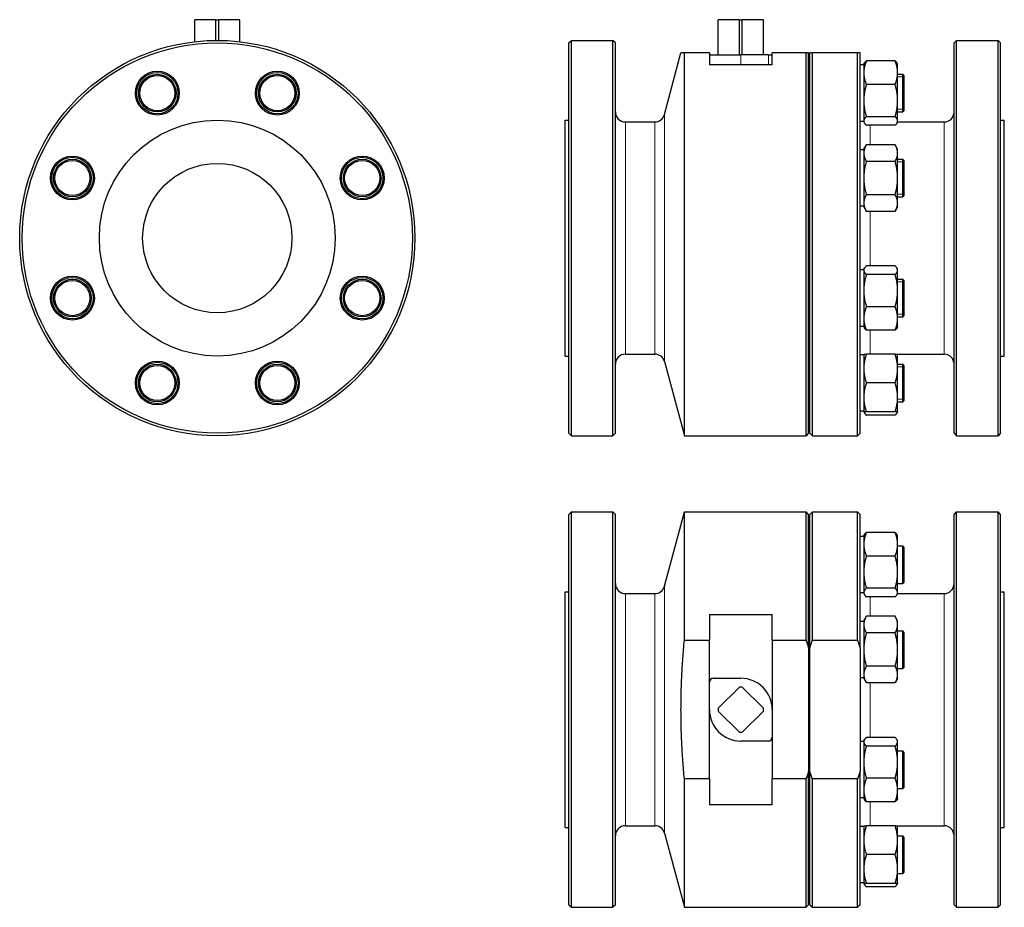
# Model space of a CAD drawing. Header units: millimetres. Extents: x 235 to 1020, y 68 to 775.
import ezdxf

# ---------------------------------------------------------------- set-up
doc = ezdxf.new("R2010")
doc.units = ezdxf.units.MM
doc.layers.add('Widoczne (ISO)', color=7, linetype='Continuous', lineweight=25)
doc.layers.add('Widoczne wąskie (ISO)', color=7, linetype='Continuous', lineweight=20)

msp = doc.modelspace()

# ---------------------------------------------------------------- linework, layer by layer
at = {"layer": 'Widoczne (ISO)'}
for p, q in [((374.52, 775.13), (374.56, 775.13)), ((374.52, 757.6), (374.52, 775.13)), ((374.56, 757.6), (374.56, 775.13)), ((391.39, 775.13), (374.56, 775.13)), ((391.39, 775.13), (393.65, 775.13)), ((391.39, 758.62), (391.39, 775.13)), ((410.49, 775.13), (393.65, 775.13)), ((393.65, 758.62), (393.65, 775.13)), ((410.49, 775.13), (410.52, 775.13)), ((410.49, 757.6), (410.49, 775.13)), ((410.52, 757.6), (410.52, 775.13)), ((791.77, 775.13), (791.81, 775.13)), ((791.77, 747.13), (791.77, 775.13)), ((791.81, 747.13), (791.81, 775.13)), ((808.64, 775.13), (791.81, 775.13)), ((808.64, 747.13), (808.64, 775.13)), ((808.64, 775.13), (810.9, 775.13)), ((810.9, 747.13), (810.9, 775.13)), ((827.73, 775.13), (810.9, 775.13)), ((827.73, 775.13), (827.77, 775.13)), ((827.73, 747.13), (827.73, 775.13)), ((827.77, 747.13), (827.77, 775.13)), ((672.77, 756.63), (674.77, 758.63)), ((672.77, 445.63), (672.77, 756.63)), ((674.77, 443.63), (674.77, 758.63)), ((674.77, 758.63), (707.77, 758.63)), ((707.77, 443.63), (707.77, 758.63)), ((709.77, 756.63), (707.77, 758.63)), ((709.77, 445.63), (709.77, 756.63)), ((979.77, 756.63), (981.77, 758.63)), ((979.77, 445.63), (979.77, 756.63)), ((981.77, 443.63), (981.77, 758.63)), ((981.77, 758.63), (1014.77, 758.63)), ((1014.77, 443.63), (1014.77, 758.63)), ((1016.77, 756.63), (1014.77, 758.63)), ((1016.77, 445.63), (1016.77, 756.63)), ((748.94, 699.56), (762.09, 748.63)), ((784.77, 748.63), (764.77, 748.63)), ((764.77, 443.63), (764.77, 748.63)), ((784.77, 748.63), (784.77, 739.13)), ((784.77, 747.13), (809.77, 747.13)), ((831.77, 747.13), (809.77, 747.13)), ((831.77, 747.13), (834.77, 747.13)), ((834.77, 739.13), (834.77, 748.63)), ((861.77, 748.63), (834.77, 748.63)), ((861.77, 443.63), (861.77, 748.63)), ((863.77, 445.63), (863.77, 748.63)), ((864.77, 445.63), (864.77, 748.63)), ((902.77, 748.63), (866.77, 748.63)), ((866.77, 443.63), (866.77, 748.63)), ((902.77, 443.63), (902.77, 748.63)), ((904.77, 445.63), (904.77, 748.63)), ((834.77, 739.13), (784.77, 739.13)), ((907.77, 739.11), (904.77, 739.11)), ((907.77, 739.61), (908.24, 740.42)), ((907.77, 739.61), (907.77, 732.88)), ((932.72, 742.27), (909.82, 742.27)), ((934.77, 739.61), (934.3, 740.42)), ((934.77, 732.88), (934.77, 739.61)), ((907.77, 732.88), (907.77, 710.66)), ((934.77, 710.66), (934.77, 732.88)), ((934.77, 731.61), (938.77, 731.61)), ((938.77, 701.61), (938.77, 731.61)), ((939.77, 730.61), (938.77, 731.61)), ((939.77, 730.61), (939.77, 702.61)), ((932.72, 723.49), (909.82, 723.49)), ((907.77, 710.66), (907.77, 694.4)), ((934.77, 694.4), (934.77, 710.66)), ((863.77, 706.13), (864.77, 706.13)), ((934.77, 701.61), (938.77, 701.61)), ((939.77, 702.61), (938.77, 701.61)), ((669.77, 507.13), (669.77, 695.13)), ((669.77, 695.13), (672.77, 695.13)), ((717.77, 693.63), (741.21, 693.63)), ((907.77, 694.11), (904.77, 694.11)), ((907.77, 694.4), (907.77, 693.61)), ((907.77, 693.61), (908.24, 692.8)), ((932.72, 697.83), (909.82, 697.83)), ((932.72, 690.96), (909.82, 690.96)), ((934.77, 693.61), (934.3, 692.8)), ((934.77, 693.61), (934.77, 694.4)), ((934.77, 693.63), (971.77, 693.63)), ((1016.77, 695.13), (1019.77, 695.13)), ((1019.77, 507.13), (1019.77, 695.13)), ((907.77, 671.96), (909.82, 675.52)), ((932.72, 675.52), (909.82, 675.52)), ((934.77, 671.96), (932.72, 675.52)), ((907.77, 671.46), (904.77, 671.46)), ((907.77, 671.96), (907.77, 668.88)), ((907.77, 668.88), (907.77, 648.96)), ((934.77, 668.88), (934.77, 671.96)), ((934.77, 648.96), (934.77, 668.88)), ((932.72, 662.24), (909.82, 662.24)), ((934.77, 663.96), (938.77, 663.96)), ((938.77, 633.96), (938.77, 663.96)), ((939.77, 662.96), (938.77, 663.96)), ((939.77, 662.96), (939.77, 634.96)), ((907.77, 648.96), (907.77, 629.04)), ((934.77, 629.04), (934.77, 648.96)), ((932.72, 635.68), (909.82, 635.68)), ((907.77, 629.04), (907.77, 625.96)), ((934.77, 633.96), (938.77, 633.96)), ((934.77, 625.96), (934.77, 629.04)), ((939.77, 634.96), (938.77, 633.96)), ((907.77, 626.46), (904.77, 626.46)), ((907.77, 625.96), (909.82, 622.4)), ((932.72, 622.4), (909.82, 622.4)), ((934.77, 625.96), (932.72, 622.4)), ((907.77, 575.79), (904.77, 575.79)), ((907.77, 576.29), (908.24, 577.1)), ((907.77, 576.29), (907.77, 575.51)), ((907.77, 575.51), (907.77, 559.24)), ((932.72, 578.94), (909.82, 578.94)), ((934.77, 576.29), (934.3, 577.1)), ((934.77, 575.51), (934.77, 576.29)), ((934.77, 559.24), (934.77, 575.51)), ((932.72, 572.07), (909.82, 572.07)), ((934.77, 568.29), (938.77, 568.29)), ((938.77, 538.29), (938.77, 568.29)), ((939.77, 567.29), (938.77, 568.29)), ((939.77, 567.29), (939.77, 539.29)), ((907.77, 559.24), (907.77, 537.03)), ((934.77, 537.03), (934.77, 559.24)), ((932.72, 546.42), (909.82, 546.42)), ((907.77, 537.03), (907.77, 530.29)), ((934.77, 538.29), (938.77, 538.29)), ((934.77, 530.29), (934.77, 537.03)), ((939.77, 539.29), (938.77, 538.29)), ((907.77, 530.79), (904.77, 530.79)), ((907.77, 530.29), (908.24, 529.48)), ((932.72, 527.64), (909.82, 527.64)), ((934.77, 530.29), (934.3, 529.48)), ((669.77, 507.13), (672.77, 507.13)), ((717.77, 508.63), (741.21, 508.63)), ((748.94, 502.7), (764.77, 443.63)), ((907.77, 508.14), (904.77, 508.14)), ((907.77, 508.64), (907.77, 497.14)), ((932.72, 508.64), (909.82, 508.64)), ((934.77, 497.14), (934.77, 508.64)), ((934.77, 508.63), (971.77, 508.63)), ((1016.77, 507.13), (1019.77, 507.13)), ((863.77, 496.13), (864.77, 496.13)), ((907.77, 497.14), (907.77, 474.14)), ((934.77, 500.64), (938.77, 500.64)), ((934.77, 474.14), (934.77, 497.14)), ((938.77, 470.64), (938.77, 500.64)), ((939.77, 499.64), (938.77, 500.64)), ((939.77, 499.64), (939.77, 471.64)), ((932.72, 485.64), (909.82, 485.64)), ((907.77, 474.14), (907.77, 462.64)), ((934.77, 462.64), (934.77, 474.14)), ((939.77, 471.64), (938.77, 470.64)), ((907.77, 463.14), (904.77, 463.14)), ((934.77, 470.64), (938.77, 470.64)), ((907.77, 462.64), (908.24, 461.83)), ((932.72, 462.64), (909.82, 462.64)), ((932.72, 459.99), (909.82, 459.99)), ((934.77, 462.64), (934.3, 461.83)), ((672.77, 445.63), (674.77, 443.63)), ((674.77, 443.63), (707.77, 443.63)), ((709.77, 445.63), (707.77, 443.63)), ((764.77, 443.63), (861.77, 443.63)), ((863.77, 445.63), (861.77, 443.63)), ((864.77, 445.63), (866.77, 443.63)), ((866.77, 443.63), (902.77, 443.63)), ((904.77, 445.63), (902.77, 443.63)), ((979.77, 445.63), (981.77, 443.63)), ((981.77, 443.63), (1014.77, 443.63)), ((1016.77, 445.63), (1014.77, 443.63)), ((672.77, 380.86), (674.77, 382.86)), ((672.77, 69.86), (672.77, 380.86)), ((674.77, 67.86), (674.77, 382.86)), ((674.77, 382.86), (707.77, 382.86)), ((707.77, 67.86), (707.77, 382.86)), ((709.77, 380.86), (707.77, 382.86)), ((709.77, 69.86), (709.77, 380.86)), ((748.94, 323.79), (764.77, 382.86)), ((764.77, 280.59), (764.77, 382.86)), ((764.77, 382.86), (861.77, 382.86)), ((861.77, 280.59), (861.77, 382.86)), ((863.77, 380.86), (861.77, 382.86)), ((863.77, 274.59), (863.77, 380.86)), ((864.77, 380.86), (866.77, 382.86)), ((864.77, 274.59), (864.77, 380.86)), ((866.77, 280.59), (866.77, 382.86)), ((866.77, 382.86), (902.77, 382.86)), ((902.77, 280.59), (902.77, 382.86)), ((904.77, 380.86), (902.77, 382.86)), ((904.77, 274.59), (904.77, 380.86)), ((979.77, 380.86), (981.77, 382.86)), ((979.77, 69.86), (979.77, 380.86)), ((981.77, 67.86), (981.77, 382.86)), ((981.77, 382.86), (1014.77, 382.86)), ((1014.77, 67.86), (1014.77, 382.86)), ((1016.77, 380.86), (1014.77, 382.86)), ((1016.77, 69.86), (1016.77, 380.86)), ((907.77, 363.34), (904.77, 363.34)), ((907.77, 363.84), (908.24, 364.65)), ((907.77, 363.84), (907.77, 357.11)), ((932.72, 366.5), (909.82, 366.5)), ((934.77, 363.84), (934.3, 364.65)), ((934.77, 357.11), (934.77, 363.84)), ((907.77, 357.11), (907.77, 334.89)), ((934.77, 334.89), (934.77, 357.11)), ((934.77, 355.84), (938.77, 355.84)), ((938.77, 325.84), (938.77, 355.84)), ((939.77, 354.84), (938.77, 355.84)), ((939.77, 354.84), (939.77, 326.84)), ((932.72, 347.72), (909.82, 347.72)), ((863.77, 330.36), (864.77, 330.36)), ((907.77, 334.89), (907.77, 318.63)), ((934.77, 318.63), (934.77, 334.89)), ((932.72, 322.06), (909.82, 322.06)), ((934.77, 325.84), (938.77, 325.84)), ((939.77, 326.84), (938.77, 325.84)), ((669.77, 131.36), (669.77, 319.36)), ((669.77, 319.36), (672.77, 319.36)), ((717.77, 317.86), (741.21, 317.86)), ((907.77, 318.34), (904.77, 318.34)), ((907.77, 318.63), (907.77, 317.84)), ((907.77, 317.84), (908.24, 317.03)), ((932.72, 315.19), (909.82, 315.19)), ((934.77, 317.84), (934.3, 317.03)), ((934.77, 317.84), (934.77, 318.63)), ((934.77, 317.86), (971.77, 317.86)), ((1016.77, 319.36), (1019.77, 319.36)), ((1019.77, 131.36), (1019.77, 319.36)), ((784.77, 301.27), (784.77, 280.59)), ((784.77, 301.27), (834.77, 301.27)), ((834.77, 280.59), (834.77, 301.27)), ((907.77, 296.19), (909.82, 299.75)), ((932.72, 299.75), (909.82, 299.75)), ((934.77, 296.19), (932.72, 299.75)), ((907.77, 295.69), (904.77, 295.69)), ((907.77, 296.19), (907.77, 293.11)), ((907.77, 293.11), (907.77, 273.19)), ((934.77, 293.11), (934.77, 296.19)), ((934.77, 273.19), (934.77, 293.11)), ((932.72, 286.47), (909.82, 286.47)), ((934.77, 288.19), (938.77, 288.19)), ((938.77, 258.19), (938.77, 288.19)), ((939.77, 287.19), (938.77, 288.19)), ((939.77, 287.19), (939.77, 259.19)), ((764.77, 280.59), (784.77, 280.59)), ((784.77, 170.13), (784.77, 280.59)), ((834.77, 280.59), (834.77, 170.13)), ((834.77, 280.59), (861.77, 280.59)), ((866.77, 280.59), (902.77, 280.59)), ((863.77, 274.59), (863.77, 176.12)), ((864.77, 176.12), (864.77, 274.59)), ((904.77, 274.59), (904.77, 176.12)), ((907.77, 273.19), (907.77, 253.28)), ((934.77, 253.28), (934.77, 273.19)), ((932.72, 259.91), (909.82, 259.91)), ((939.77, 259.19), (938.77, 258.19)), ((907.77, 253.28), (907.77, 250.19)), ((934.77, 258.19), (938.77, 258.19)), ((934.77, 250.19), (934.77, 253.28)), ((787.77, 250.36), (809.77, 250.36)), ((791.81, 226.49), (808.64, 243.32)), ((810.9, 243.32), (827.73, 226.49)), ((907.77, 250.69), (904.77, 250.69)), ((907.77, 250.19), (909.82, 246.64)), ((932.72, 246.64), (909.82, 246.64)), ((934.77, 250.19), (932.72, 246.64)), ((808.64, 207.39), (791.81, 224.23)), ((827.73, 224.23), (810.9, 207.39)), ((831.77, 200.36), (809.77, 200.36)), ((907.77, 200.02), (904.77, 200.02)), ((907.77, 200.52), (908.24, 201.33)), ((907.77, 200.52), (907.77, 199.74)), ((907.77, 199.74), (907.77, 183.48)), ((932.72, 203.18), (909.82, 203.18)), ((932.72, 196.3), (909.82, 196.3)), ((934.77, 200.52), (934.3, 201.33)), ((934.77, 199.74), (934.77, 200.52)), ((934.77, 183.48), (934.77, 199.74)), ((934.77, 192.52), (938.77, 192.52)), ((938.77, 162.52), (938.77, 192.52)), ((939.77, 191.52), (938.77, 192.52)), ((939.77, 191.52), (939.77, 163.52)), ((907.77, 183.48), (907.77, 161.26)), ((934.77, 161.26), (934.77, 183.48)), ((863.77, 69.86), (863.77, 176.12)), ((864.77, 69.86), (864.77, 176.12)), ((904.77, 69.86), (904.77, 176.12)), ((784.77, 170.13), (764.77, 170.13)), ((764.77, 67.86), (764.77, 170.13)), ((784.77, 170.13), (784.77, 149.45)), ((834.77, 149.45), (834.77, 170.13)), ((861.77, 170.13), (834.77, 170.13)), ((861.77, 67.86), (861.77, 170.13)), ((902.77, 170.13), (866.77, 170.13)), ((866.77, 67.86), (866.77, 170.13)), ((902.77, 67.86), (902.77, 170.13)), ((932.72, 170.65), (909.82, 170.65)), ((907.77, 161.26), (907.77, 154.52)), ((934.77, 162.52), (938.77, 162.52)), ((934.77, 154.52), (934.77, 161.26)), ((939.77, 163.52), (938.77, 162.52)), ((834.77, 149.45), (784.77, 149.45)), ((907.77, 155.02), (904.77, 155.02)), ((907.77, 154.52), (908.24, 153.71)), ((932.72, 151.87), (909.82, 151.87)), ((934.77, 154.52), (934.3, 153.71)), ((669.77, 131.36), (672.77, 131.36)), ((717.77, 132.86), (741.21, 132.86)), ((748.94, 126.93), (764.77, 67.86)), ((907.77, 132.37), (904.77, 132.37)), ((907.77, 132.87), (907.77, 121.37)), ((932.72, 132.87), (909.82, 132.87)), ((934.77, 121.37), (934.77, 132.87)), ((934.77, 132.86), (971.77, 132.86)), ((1016.77, 131.36), (1019.77, 131.36)), ((863.77, 120.36), (864.77, 120.36)), ((907.77, 121.37), (907.77, 98.37)), ((934.77, 124.87), (938.77, 124.87)), ((934.77, 98.37), (934.77, 121.37)), ((938.77, 94.87), (938.77, 124.87)), ((939.77, 123.87), (938.77, 124.87)), ((939.77, 123.87), (939.77, 95.87)), ((932.72, 109.87), (909.82, 109.87)), ((907.77, 98.37), (907.77, 86.87)), ((934.77, 86.87), (934.77, 98.37)), ((934.77, 94.87), (938.77, 94.87)), ((939.77, 95.87), (938.77, 94.87)), ((907.77, 87.37), (904.77, 87.37)), ((907.77, 86.87), (908.24, 86.06)), ((932.72, 86.87), (909.82, 86.87)), ((934.77, 86.87), (934.3, 86.06)), ((932.72, 84.22), (909.82, 84.22)), ((672.77, 69.86), (674.77, 67.86)), ((674.77, 67.86), (707.77, 67.86)), ((709.77, 69.86), (707.77, 67.86)), ((764.77, 67.86), (861.77, 67.86)), ((863.77, 69.86), (861.77, 67.86)), ((864.77, 69.86), (866.77, 67.86)), ((866.77, 67.86), (902.77, 67.86)), ((904.77, 69.86), (902.77, 67.86)), ((979.77, 69.86), (981.77, 67.86)), ((981.77, 67.86), (1014.77, 67.86)), ((1016.77, 69.86), (1014.77, 67.86))]:
    msp.add_line(p, q, dxfattribs=at)
for centre, radius in [((392.52, 601.13), 157.5), ((392.52, 601.13), 155.5), ((344.69, 716.61), 17.5), ((344.69, 716.61), 16.5), ((344.69, 716.61), 15), ((344.69, 716.61), 14), ((440.36, 716.61), 17.5), ((440.36, 716.61), 16.5), ((440.36, 716.61), 15), ((440.36, 716.61), 14), ((392.52, 601.13), 94), ((277.04, 648.96), 17.5), ((277.04, 648.96), 16.5), ((277.04, 648.96), 15), ((277.04, 648.96), 14), ((392.52, 601.13), 59.5), ((508.01, 648.96), 17.5), ((508.01, 648.96), 16.5), ((508.01, 648.96), 15), ((508.01, 648.96), 14), ((277.04, 553.29), 17.5), ((277.04, 553.29), 16.5), ((277.04, 553.29), 15), ((277.04, 553.29), 14), ((508.01, 553.29), 17.5), ((508.01, 553.29), 16.5), ((508.01, 553.29), 15), ((508.01, 553.29), 14), ((344.69, 485.64), 17.5), ((440.36, 485.64), 17.5), ((344.69, 485.64), 16.5), ((344.69, 485.64), 15), ((344.69, 485.64), 14), ((440.36, 485.64), 16.5), ((440.36, 485.64), 15), ((440.36, 485.64), 14)]:
    msp.add_circle(centre, radius, dxfattribs=at)
for centre, radius, start, end in [((717.77, 701.63), 8, 180, 270), ((741.21, 701.63), 8, 270, 345), ((971.77, 701.63), 8, 270, 0), ((717.77, 500.63), 8, 90, 180), ((741.21, 500.63), 8, 15, 90), ((971.77, 500.63), 8, 0, 90), ((717.77, 325.86), 8, 180, 270), ((741.21, 325.86), 8, 270, 345), ((971.77, 325.86), 8, 270, 0), ((787.77, 247.36), 3, 90, 180), ((809.77, 225.36), 18, 86.40962, 93.59038), ((809.77, 225.36), 25, 0, 90), ((809.77, 225.36), 25, 180, 270), ((809.77, 225.36), 18, 176.40962, 183.59038), ((809.77, 225.36), 18, 356.40962, 3.59038), ((809.77, 225.36), 18, 266.40962, 273.59038), ((831.77, 203.36), 3, 270, 0), ((717.77, 124.86), 8, 90, 180), ((741.21, 124.86), 8, 15, 90), ((971.77, 124.86), 8, 0, 90)]:
    msp.add_arc(centre, radius, start, end, dxfattribs=at)
for points, weights in [([(764.77, 748.63), (762.09, 748.63), (762.09, 748.63)], [1, 1.03389830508, 1.03389830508]), ([(863.77, 748.63), (862.83, 748.63), (861.77, 748.63)], [1, 1.00018333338, 1]), ([(866.77, 748.63), (865.71, 748.63), (864.77, 748.63)], [1, 1.00018333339, 1]), ([(904.77, 748.63), (903.83, 748.63), (902.77, 748.63)], [1, 1.00018333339, 1]), ([(909.82, 742.27), (907.77, 737.23), (907.77, 732.88)], [1, 1.0379548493, 1]), ([(908.24, 740.42), (908.74, 741.29), (909.82, 742.27)], [1.01895290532, 1.01965956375, 1]), ([(934.77, 732.88), (934.77, 737.23), (932.72, 742.27)], [1, 1.0379548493, 1]), ([(932.72, 742.27), (933.8, 741.29), (934.3, 740.42)], [1, 1.01965956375, 1.01895290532]), ([(907.77, 732.88), (907.77, 728.52), (909.82, 723.49)], [1, 1.0379548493, 1]), ([(932.72, 723.49), (934.77, 728.52), (934.77, 732.88)], [1, 1.0379548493, 1]), ([(909.82, 723.49), (907.77, 716.61), (907.77, 710.66)], [1, 1.0379548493, 1]), ([(934.77, 710.66), (934.77, 716.61), (932.72, 723.49)], [1, 1.0379548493, 1]), ([(907.77, 710.66), (907.77, 704.71), (909.82, 697.83)], [1, 1.0379548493, 1]), ([(932.72, 697.83), (934.77, 704.71), (934.77, 710.66)], [1, 1.0379548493, 1]), ([(909.82, 697.83), (907.77, 695.99), (907.77, 694.4)], [1, 1.0379548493, 1]), ([(907.77, 694.4), (907.77, 692.8), (909.82, 690.96)], [1, 1.0379548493, 1]), ([(934.77, 694.4), (934.77, 695.99), (932.72, 697.83)], [1, 1.0379548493, 1]), ([(932.72, 690.96), (934.77, 692.8), (934.77, 694.4)], [1, 1.0379548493, 1]), ([(909.82, 675.52), (907.77, 671.96), (907.77, 668.88)], [1, 1.0379548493, 1]), ([(934.77, 668.88), (934.77, 671.96), (932.72, 675.52)], [1, 1.0379548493, 1]), ([(907.77, 668.88), (907.77, 665.8), (909.82, 662.24)], [1, 1.0379548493, 1]), ([(932.72, 662.24), (934.77, 665.8), (934.77, 668.88)], [1, 1.0379548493, 1]), ([(909.82, 662.24), (907.77, 655.13), (907.77, 648.96)], [1, 1.0379548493, 1]), ([(934.77, 648.96), (934.77, 655.13), (932.72, 662.24)], [1, 1.0379548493, 1]), ([(907.77, 648.96), (907.77, 642.8), (909.82, 635.68)], [1, 1.0379548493, 1]), ([(932.72, 635.68), (934.77, 642.8), (934.77, 648.96)], [1, 1.0379548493, 1]), ([(909.82, 635.68), (907.77, 632.13), (907.77, 629.04)], [1, 1.0379548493, 1]), ([(934.77, 629.04), (934.77, 632.13), (932.72, 635.68)], [1, 1.0379548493, 1]), ([(907.77, 629.04), (907.77, 625.96), (909.82, 622.4)], [1, 1.0379548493, 1]), ([(932.72, 622.4), (934.77, 625.96), (934.77, 629.04)], [1, 1.0379548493, 1]), ([(909.82, 578.94), (907.77, 577.1), (907.77, 575.51)], [1, 1.0379548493, 1]), ([(907.77, 575.51), (907.77, 573.91), (909.82, 572.07)], [1, 1.0379548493, 1]), ([(934.77, 575.51), (934.77, 577.1), (932.72, 578.94)], [1, 1.0379548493, 1]), ([(932.72, 572.07), (934.77, 573.91), (934.77, 575.51)], [1, 1.0379548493, 1]), ([(909.82, 572.07), (907.77, 565.2), (907.77, 559.24)], [1, 1.0379548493, 1]), ([(934.77, 559.24), (934.77, 565.2), (932.72, 572.07)], [1, 1.0379548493, 1]), ([(907.77, 559.24), (907.77, 553.29), (909.82, 546.42)], [1, 1.0379548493, 1]), ([(932.72, 546.42), (934.77, 553.29), (934.77, 559.24)], [1, 1.0379548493, 1]), ([(909.82, 546.42), (907.77, 541.39), (907.77, 537.03)], [1, 1.0379548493, 1]), ([(934.77, 537.03), (934.77, 541.39), (932.72, 546.42)], [1, 1.0379548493, 1]), ([(907.77, 537.03), (907.77, 532.67), (909.82, 527.64)], [1, 1.0379548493, 1]), ([(932.72, 527.64), (934.77, 532.67), (934.77, 537.03)], [1, 1.0379548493, 1]), ([(909.82, 527.64), (908.74, 528.61), (908.24, 529.48)], [1, 1.01965956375, 1.01895290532]), ([(934.3, 529.48), (933.8, 528.61), (932.72, 527.64)], [1.01895290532, 1.01965956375, 1]), ([(907.77, 508.64), (907.77, 508.64), (909.82, 508.64)], [1, 1.0379548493, 1]), ([(909.82, 508.64), (907.77, 502.48), (907.77, 497.14)], [1, 1.0379548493, 1]), ([(932.72, 508.64), (934.77, 508.64), (934.77, 508.64)], [1, 1.0379548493, 1]), ([(934.77, 497.14), (934.77, 502.48), (932.72, 508.64)], [1, 1.0379548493, 1]), ([(907.77, 497.14), (907.77, 491.81), (909.82, 485.64)], [1, 1.0379548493, 1]), ([(932.72, 485.64), (934.77, 491.81), (934.77, 497.14)], [1, 1.0379548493, 1]), ([(909.82, 485.64), (907.77, 479.48), (907.77, 474.14)], [1, 1.0379548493, 1]), ([(934.77, 474.14), (934.77, 479.48), (932.72, 485.64)], [1, 1.0379548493, 1]), ([(907.77, 474.14), (907.77, 468.81), (909.82, 462.64)], [1, 1.0379548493, 1]), ([(932.72, 462.64), (934.77, 468.81), (934.77, 474.14)], [1, 1.0379548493, 1]), ([(909.82, 462.64), (907.77, 462.64), (907.77, 462.64)], [1, 1.0379548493, 1]), ([(907.88, 462.64), (908.24, 461.41), (909.82, 459.99)], [1.01375847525, 1.02892942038, 1]), ([(934.77, 462.64), (934.77, 462.64), (932.72, 462.64)], [1, 1.0379548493, 1]), ([(932.72, 459.99), (934.3, 461.41), (934.66, 462.64)], [1, 1.02892942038, 1.01375847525]), ([(909.82, 366.5), (907.77, 361.46), (907.77, 357.11)], [1, 1.0379548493, 1]), ([(908.24, 364.65), (908.74, 365.53), (909.82, 366.5)], [1.01895290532, 1.01965956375, 1]), ([(934.77, 357.11), (934.77, 361.46), (932.72, 366.5)], [1, 1.0379548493, 1]), ([(932.72, 366.5), (933.8, 365.53), (934.3, 364.65)], [1, 1.01965956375, 1.01895290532]), ([(907.77, 357.11), (907.77, 352.75), (909.82, 347.72)], [1, 1.0379548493, 1]), ([(932.72, 347.72), (934.77, 352.75), (934.77, 357.11)], [1, 1.0379548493, 1]), ([(909.82, 347.72), (907.77, 340.84), (907.77, 334.89)], [1, 1.0379548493, 1]), ([(934.77, 334.89), (934.77, 340.84), (932.72, 347.72)], [1, 1.0379548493, 1]), ([(907.77, 334.89), (907.77, 328.94), (909.82, 322.06)], [1, 1.0379548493, 1]), ([(932.72, 322.06), (934.77, 328.94), (934.77, 334.89)], [1, 1.0379548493, 1]), ([(909.82, 322.06), (907.77, 320.22), (907.77, 318.63)], [1, 1.0379548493, 1]), ([(934.77, 318.63), (934.77, 320.22), (932.72, 322.06)], [1, 1.0379548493, 1]), ([(907.77, 318.63), (907.77, 317.03), (909.82, 315.19)], [1, 1.0379548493, 1]), ([(932.72, 315.19), (934.77, 317.03), (934.77, 318.63)], [1, 1.0379548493, 1]), ([(909.82, 299.75), (907.77, 296.19), (907.77, 293.11)], [1, 1.0379548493, 1]), ([(934.77, 293.11), (934.77, 296.19), (932.72, 299.75)], [1, 1.0379548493, 1]), ([(907.77, 293.11), (907.77, 290.03), (909.82, 286.47)], [1, 1.0379548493, 1]), ([(932.72, 286.47), (934.77, 290.03), (934.77, 293.11)], [1, 1.0379548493, 1]), ([(909.82, 286.47), (907.77, 279.36), (907.77, 273.19)], [1, 1.0379548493, 1]), ([(934.77, 273.19), (934.77, 279.36), (932.72, 286.47)], [1, 1.0379548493, 1]), ([(764.77, 170.13), (759.58, 225.36), (764.77, 280.59)], [1, 1.06779661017, 1]), ([(861.77, 280.59), (862.83, 277.57), (863.77, 274.59)], [1, 1.00018333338, 1]), ([(864.77, 274.59), (865.71, 277.57), (866.77, 280.59)], [1, 1.00018333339, 1]), ([(902.77, 280.59), (903.83, 277.57), (904.77, 274.59)], [1, 1.00018333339, 1]), ([(907.77, 273.19), (907.77, 267.03), (909.82, 259.91)], [1, 1.0379548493, 1]), ([(932.72, 259.91), (934.77, 267.03), (934.77, 273.19)], [1, 1.0379548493, 1]), ([(909.82, 259.91), (907.77, 256.36), (907.77, 253.28)], [1, 1.0379548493, 1]), ([(934.77, 253.28), (934.77, 256.36), (932.72, 259.91)], [1, 1.0379548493, 1]), ([(907.77, 253.28), (907.77, 250.19), (909.82, 246.64)], [1, 1.0379548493, 1]), ([(932.72, 246.64), (934.77, 250.19), (934.77, 253.28)], [1, 1.0379548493, 1]), ([(909.82, 203.18), (907.77, 201.33), (907.77, 199.74)], [1, 1.0379548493, 1]), ([(907.77, 199.74), (907.77, 198.14), (909.82, 196.3)], [1, 1.0379548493, 1]), ([(909.82, 196.3), (907.77, 189.43), (907.77, 183.48)], [1, 1.0379548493, 1]), ([(934.77, 199.74), (934.77, 201.33), (932.72, 203.18)], [1, 1.0379548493, 1]), ([(932.72, 196.3), (934.77, 198.14), (934.77, 199.74)], [1, 1.0379548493, 1]), ([(934.77, 183.48), (934.77, 189.43), (932.72, 196.3)], [1, 1.0379548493, 1]), ([(907.77, 183.48), (907.77, 177.52), (909.82, 170.65)], [1, 1.0379548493, 1]), ([(932.72, 170.65), (934.77, 177.52), (934.77, 183.48)], [1, 1.0379548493, 1]), ([(863.77, 176.12), (862.83, 173.15), (861.77, 170.13)], [1, 1.00018333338, 1]), ([(866.77, 170.13), (865.71, 173.15), (864.77, 176.12)], [1, 1.00018333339, 1]), ([(904.77, 176.12), (903.83, 173.15), (902.77, 170.13)], [1, 1.00018333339, 1]), ([(909.82, 170.65), (907.77, 165.62), (907.77, 161.26)], [1, 1.0379548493, 1]), ([(934.77, 161.26), (934.77, 165.62), (932.72, 170.65)], [1, 1.0379548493, 1]), ([(907.77, 161.26), (907.77, 156.9), (909.82, 151.87)], [1, 1.0379548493, 1]), ([(932.72, 151.87), (934.77, 156.9), (934.77, 161.26)], [1, 1.0379548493, 1]), ([(909.82, 151.87), (908.74, 152.84), (908.24, 153.71)], [1, 1.01965956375, 1.01895290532]), ([(934.3, 153.71), (933.8, 152.84), (932.72, 151.87)], [1.01895290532, 1.01965956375, 1]), ([(907.77, 132.87), (907.77, 132.87), (909.82, 132.87)], [1, 1.0379548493, 1]), ([(909.82, 132.87), (907.77, 126.71), (907.77, 121.37)], [1, 1.0379548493, 1]), ([(932.72, 132.87), (934.77, 132.87), (934.77, 132.87)], [1, 1.0379548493, 1]), ([(934.77, 121.37), (934.77, 126.71), (932.72, 132.87)], [1, 1.0379548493, 1]), ([(907.77, 121.37), (907.77, 116.04), (909.82, 109.87)], [1, 1.0379548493, 1]), ([(932.72, 109.87), (934.77, 116.04), (934.77, 121.37)], [1, 1.0379548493, 1]), ([(909.82, 109.87), (907.77, 103.71), (907.77, 98.37)], [1, 1.0379548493, 1]), ([(934.77, 98.37), (934.77, 103.71), (932.72, 109.87)], [1, 1.0379548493, 1]), ([(907.77, 98.37), (907.77, 93.04), (909.82, 86.87)], [1, 1.0379548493, 1]), ([(932.72, 86.87), (934.77, 93.04), (934.77, 98.37)], [1, 1.0379548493, 1]), ([(909.82, 86.87), (907.77, 86.87), (907.77, 86.87)], [1, 1.0379548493, 1]), ([(907.88, 86.87), (908.24, 85.64), (909.82, 84.22)], [1.01375847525, 1.02892942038, 1]), ([(934.77, 86.87), (934.77, 86.87), (932.72, 86.87)], [1, 1.0379548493, 1]), ([(932.72, 84.22), (934.3, 85.64), (934.66, 86.87)], [1, 1.02892942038, 1.01375847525])]:
    msp.add_rational_spline(points, weights, degree=2, dxfattribs=at)
at = {"layer": 'Widoczne wąskie (ISO)'}
for p, q in [((809.77, 739.13), (809.77, 747.13)), ((831.77, 739.13), (831.77, 747.13)), ((939.77, 729.5), (934.77, 729.5)), ((748.94, 502.7), (748.94, 699.56)), ((934.77, 703.72), (939.77, 703.72)), ((717.77, 508.63), (717.77, 693.63)), ((741.21, 508.63), (741.21, 693.63)), ((912.77, 675.52), (912.77, 690.96)), ((971.77, 508.63), (971.77, 693.63)), ((939.77, 661.85), (934.77, 661.85)), ((934.77, 636.07), (939.77, 636.07)), ((912.77, 578.94), (912.77, 622.4)), ((939.77, 566.18), (934.77, 566.18)), ((934.77, 540.4), (939.77, 540.4)), ((912.77, 508.64), (912.77, 527.64)), ((939.77, 498.53), (934.77, 498.53)), ((934.77, 472.75), (939.77, 472.75)), ((748.94, 126.93), (748.94, 323.79)), ((717.77, 132.86), (717.77, 317.86)), ((741.21, 132.86), (741.21, 317.86)), ((912.77, 299.75), (912.77, 315.19)), ((971.77, 132.86), (971.77, 317.86)), ((912.77, 203.18), (912.77, 246.64)), ((912.77, 132.87), (912.77, 151.87))]:
    msp.add_line(p, q, dxfattribs=at)

doc.saveas('drawing.dxf')
